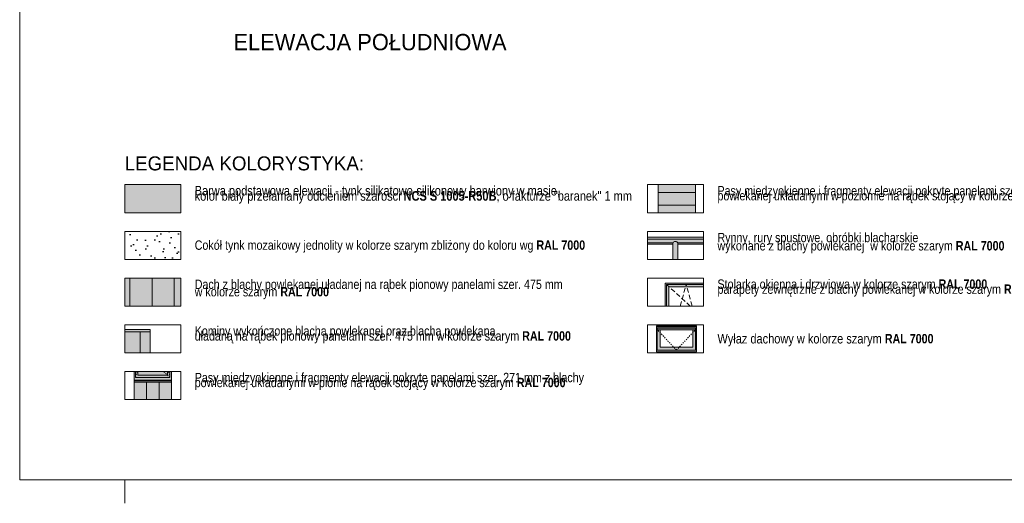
# Model space of a CAD drawing. Extents: x -547885 to -186295, y -25370 to 156194.
# Tile 185 of 256: x -437045 to -415949, y -23370 to -13014. Entities that reach past the tile are written whole.
import ezdxf

# ---------------------------------------------------------------- set-up
doc = ezdxf.new("R2010")
doc.units = 0
doc.header["$MEASUREMENT"] = 0
doc.linetypes.add('Hidden Line', pattern=[50, 25, -25])
doc.linetypes.add('Krawędzie ukryte', pattern=[150, 100, -50])
for name, color, linetype, lineweight in [('Arch dachowki_Nr_Pióra__21', 7, 'Continuous', 9), ('Arch deszczówka_Nr_Pióra__21', 7, 'Continuous', 9), ('Arch okna_Nr_Pióra__21', 7, 'Continuous', 9), ('Arch okna_Nr_Pióra__5', 7, 'Continuous', 13), ('Arch opisy_Nr_Pióra__1', 7, 'Continuous', 25), ('Arch opisy_Nr_Pióra__21', 7, 'Continuous', 9), ('Arch rynny_Nr_Pióra__5', 7, 'Continuous', 13), ('ARCH TABELA_Nr_Pióra__21', 7, 'Continuous', 9), ('arch wypelnienia_Nr_Pióra__1', 7, 'Continuous', 25), ('INWENT. OKNA_Nr_Pióra__5', 7, 'Continuous', 13), ('INWENT.ŚCIANY_Nr_Pióra__21', 7, 'Continuous', 9), ('INWENT.ŚCIANY_Nr_Pióra__5', 7, 'Continuous', 13)]:
    doc.layers.add(name, color=color, linetype=linetype, lineweight=lineweight)
doc.layers.add('arch wypelnienia_Nr_Pióra__119', color=7, linetype='Continuous', lineweight=13, true_color=0xd9d1d0)
doc.layers.add('arch wypelnienia_Nr_Pióra__2', color=7, linetype='Continuous', lineweight=13, true_color=0x7f7f7f)
doc.styles.add('GENERATED_STYLE_5', font='txt')
doc.styles.add('GENERATED_STYLE_6', font='txt')
doc.styles.add('GENERATED_STYLE_7', font='txt')

msp = doc.modelspace()

# ---------------------------------------------------------------- hatches: boundary and pattern name
at = {"layer": 'arch wypelnienia_Nr_Pióra__1', "linetype": 'Continuous'}
h = msp.add_hatch(dxfattribs=at)
h.set_pattern_fill('Carpet', color=256, style=0, pattern_type=2)
h.set_pattern_definition([(45, (0, 600), (-190.91883, 190.91883), [0, -180, 0, -270]), (110, (600, 600), (253.717, 92.34544), [0, -132, 0, -228])])
h.paths.add_polyline_path([(-434794.6, -18146.4), (-433594.6, -18146.4), (-433594.6, -17546.4), (-434794.6, -17546.4)], flags=0)
at = {"layer": 'arch wypelnienia_Nr_Pióra__119', "linetype": 'Continuous', "lineweight": 0, "true_color": 0x363434}
msp.add_hatch(color=250, dxfattribs=at).paths.add_polyline_path([(-434794.6, -17146.4), (-433594.6, -17146.4), (-433594.6, -16546.4), (-434794.6, -16546.4)], flags=0)
at = {"layer": 'arch wypelnienia_Nr_Pióra__2', "linetype": 'Continuous'}
for points in [[(-422566.4, -17146.4), (-422566.4, -16546.4), (-423366.4, -16546.4), (-423366.4, -17146.4)], [(-423594.6, -17819.2), (-422394.6, -17819.2), (-422394.6, -17669.2), (-423594.6, -17669.2)], [(-422940.5, -18146.4), (-422940.5, -17819.2), (-423050.5, -17819.2), (-423050.5, -18146.4)], [(-433594.6, -19146.4), (-433594.6, -18546.4), (-434794.6, -18546.4), (-434794.6, -19146.4)], [(-423214.6, -18654.9), (-423214.6, -19146.4), (-423134.6, -19146.4), (-423134.6, -18734.9), (-422394.6, -18734.9), (-422394.6, -18654.9)], [(-434248.7, -20146.4), (-434248.7, -19700.5), (-434248.7, -19650.5), (-434794.6, -19650.5), (-434794.6, -20146.4)], [(-434594.6, -20773.8), (-433794.6, -20773.8), (-433794.6, -20546.4), (-433874.6, -20546.4), (-433874.6, -20622.8), (-434514.6, -20622.8), (-434514.6, -20546.4), (-434594.6, -20546.4)], [(-433794.6, -20773.8), (-434594.6, -20773.8), (-434594.6, -21146.4), (-433794.6, -21146.4)]]:
    msp.add_hatch(color=256, dxfattribs=at).paths.add_polyline_path(points, flags=0)
h = msp.add_hatch(color=256, dxfattribs=at)
h.paths.add_polyline_path([(-423403.5, -20129.2), (-422543.5, -20129.2), (-422543.5, -19569.2), (-423403.5, -19569.2)], flags=0)
h.paths.add_polyline_path([(-423323.5, -20029.2), (-422623.5, -20029.2), (-422623.5, -19651.6), (-423323.5, -19651.6)], flags=0)
at = {"layer": 'arch wypelnienia_Nr_Pióra__2', "linetype": 'Continuous', "lineweight": 0, "true_color": 0x1f1f1f}
msp.add_hatch(color=250, dxfattribs=at).paths.add_polyline_path([(-434514.6, -20622.8), (-433874.6, -20622.8), (-433874.6, -20546.4), (-434514.6, -20546.4)], flags=0)

# ---------------------------------------------------------------- linework, layer by layer
at = {"layer": 'Arch dachowki_Nr_Pióra__21', "linetype": 'Continuous'}
for p, q in [((-423594.6, -17669.2), (-422394.6, -17669.2)), ((-423594.6, -17819.2), (-423050.5, -17819.2)), ((-422940.5, -17819.2), (-422394.6, -17819.2)), ((-434684.6, -19146.4), (-434684.6, -18546.4)), ((-434209.6, -19146.4), (-434209.6, -18546.4)), ((-433734.6, -19146.4), (-433734.6, -18546.4))]:
    msp.add_line(p, q, dxfattribs=at)
at = {"layer": 'Arch deszczówka_Nr_Pióra__21', "linetype": 'Continuous'}
for p, q in [((-423050.5, -18146.4), (-423050.5, -17794.2)), ((-422940.5, -18146.4), (-422940.5, -17794.2))]:
    msp.add_line(p, q, dxfattribs=at)
msp.add_arc((-422995.5, -17830.2), 65.8, 33.22853, 146.77147, dxfattribs=at)
at = {"layer": 'Arch okna_Nr_Pióra__21', "linetype": 'Continuous'}
for p, q in [((-423403.5, -19569.2), (-422543.5, -19569.2)), ((-423403.5, -20129.2), (-423403.5, -19569.2)), ((-423403.5, -19592.2), (-422543.5, -19592.2)), ((-423403.5, -19618.2), (-422543.5, -19618.2)), ((-423383.5, -20089.2), (-423383.5, -19618.2)), ((-422563.5, -20089.2), (-422563.5, -19618.2)), ((-422543.5, -20129.2), (-422543.5, -19569.2)), ((-423383.5, -19651.6), (-422563.5, -19651.6)), ((-423323.5, -20029.2), (-423323.5, -19651.6)), ((-422623.5, -20029.2), (-422623.5, -19651.6)), ((-423323.5, -20029.2), (-422623.5, -20029.2)), ((-423403.5, -20089.2), (-422543.5, -20089.2)), ((-423403.5, -20129.2), (-422543.5, -20129.2))]:
    msp.add_line(p, q, dxfattribs=at)
at = {"layer": 'Arch okna_Nr_Pióra__21', "linetype": 'Hidden Line'}
for q in [(-423383.5, -19651.6), (-422563.5, -19651.6)]:
    msp.add_line((-422973.5, -20089.2), q, dxfattribs=at)
at = {"layer": 'Arch okna_Nr_Pióra__5', "linetype": 'Krawędzie ukryte'}
for p, q in [((-422677.9, -19146.4), (-423184.6, -18684.9)), ((-422891.3, -19146.4), (-422764.6, -18684.9)), ((-422637.9, -19146.4), (-422764.6, -18684.9))]:
    msp.add_line(p, q, dxfattribs=at)
at = {"layer": 'Arch okna_Nr_Pióra__5', "linetype": 'Continuous'}
for p, q in [((-423184.6, -18684.9), (-422394.6, -18684.9)), ((-423184.6, -18684.9), (-423184.6, -19146.4)), ((-423134.6, -18734.9), (-422394.6, -18734.9)), ((-423134.6, -18734.9), (-423134.6, -19146.4))]:
    msp.add_line(p, q, dxfattribs=at)
at = {"layer": 'Arch okna_Nr_Pióra__5', "linetype": 'Hidden Line'}
for p, q in [((-434529.7, -20546.4), (-434564.6, -20672.8)), ((-433824.6, -20672.8), (-433964.2, -20546.4)), ((-433824.6, -20672.8), (-433859.5, -20546.4))]:
    msp.add_line(p, q, dxfattribs=at)
at = {"layer": 'Arch opisy_Nr_Pióra__21', "linetype": 'Continuous'}
for p, q in [((-434794.6, -17146.4), (-434794.6, -16546.4)), ((-434794.6, -16546.4), (-433594.6, -16546.4)), ((-433594.6, -16546.4), (-433594.6, -17146.4)), ((-423594.6, -17146.4), (-423594.6, -16546.4)), ((-423594.6, -16546.4), (-422394.6, -16546.4)), ((-422394.6, -16546.4), (-422394.6, -17146.4)), ((-433594.6, -17146.4), (-434794.6, -17146.4)), ((-422394.6, -17146.4), (-423594.6, -17146.4)), ((-434794.6, -18146.4), (-434794.6, -17546.4)), ((-434794.6, -17546.4), (-433594.6, -17546.4)), ((-433594.6, -17546.4), (-433594.6, -18146.4)), ((-423594.6, -17546.4), (-422394.6, -17546.4)), ((-423594.6, -18146.4), (-423594.6, -17546.4)), ((-422394.6, -17546.4), (-422394.6, -18146.4)), ((-433594.6, -18146.4), (-434794.6, -18146.4)), ((-422394.6, -18146.4), (-423594.6, -18146.4)), ((-434794.6, -19146.4), (-434794.6, -18546.4)), ((-434794.6, -18546.4), (-433594.6, -18546.4)), ((-433594.6, -18546.4), (-433594.6, -19146.4)), ((-423594.6, -19146.4), (-423594.6, -18546.4)), ((-423594.6, -18546.4), (-422394.6, -18546.4)), ((-422394.6, -18546.4), (-422394.6, -19146.4)), ((-433594.6, -19146.4), (-434794.6, -19146.4)), ((-422394.6, -19146.4), (-423594.6, -19146.4)), ((-434794.6, -19546.4), (-433594.6, -19546.4)), ((-434794.6, -20146.4), (-434794.6, -19546.4)), ((-433594.6, -19546.4), (-433594.6, -20146.4)), ((-423594.6, -20146.4), (-423594.6, -19546.4)), ((-423594.6, -19546.4), (-422394.6, -19546.4)), ((-422394.6, -19546.4), (-422394.6, -20146.4)), ((-433594.6, -20146.4), (-434794.6, -20146.4)), ((-422394.6, -20146.4), (-423594.6, -20146.4)), ((-434794.6, -21146.4), (-434794.6, -20546.4)), ((-434794.6, -20546.4), (-433594.6, -20546.4)), ((-433594.6, -20546.4), (-433594.6, -21146.4)), ((-433594.6, -21146.4), (-434794.6, -21146.4))]:
    msp.add_line(p, q, dxfattribs=at)
at = {"layer": 'Arch rynny_Nr_Pióra__5', "linetype": 'Continuous'}
for p, q in [((-423594.6, -17714.2), (-422394.6, -17714.2)), ((-423594.6, -17794.2), (-423050.5, -17794.2)), ((-422940.5, -17794.2), (-422394.6, -17794.2))]:
    msp.add_line(p, q, dxfattribs=at)
at = {"layer": 'ARCH TABELA_Nr_Pióra__21', "linetype": 'Continuous'}
for p, q in [((-437044.6, 5580.4), (-437044.6, -22869.6)), ((-396294.6, -22869.6), (-437044.6, -22869.6)), ((-434794.6, -23369.6), (-434794.6, -22869.6)), ((-434794.6, -23369.6), (-434794.6, -22869.6))]:
    msp.add_line(p, q, dxfattribs=at)
at = {"layer": 'INWENT. OKNA_Nr_Pióra__5', "linetype": 'Continuous'}
for p, q in [((-434564.6, -20546.4), (-434564.6, -20672.8)), ((-434564.6, -20672.8), (-433824.6, -20672.8)), ((-434514.6, -20546.4), (-434514.6, -20622.8)), ((-434514.6, -20622.8), (-433874.6, -20622.8)), ((-433874.6, -20546.4), (-433874.6, -20622.8)), ((-433824.6, -20546.4), (-433824.6, -20672.8))]:
    msp.add_line(p, q, dxfattribs=at)
at = {"layer": 'INWENT.ŚCIANY_Nr_Pióra__21', "linetype": 'Continuous'}
for p, q in [((-423366.4, -17146.4), (-423366.4, -16546.4)), ((-422566.4, -17146.4), (-422566.4, -16546.4)), ((-423366.4, -16716.4), (-422566.4, -16716.4)), ((-423366.4, -16986.4), (-422566.4, -16986.4)), ((-434794.6, -19650.5), (-434248.7, -19650.5)), ((-434794.6, -19700.5), (-434248.7, -19700.5)), ((-434466.2, -20146.4), (-434466.2, -19700.5)), ((-434248.7, -20146.4), (-434248.7, -19650.5)), ((-434594.6, -20773.8), (-434594.6, -20546.4)), ((-433794.6, -20773.8), (-433794.6, -20546.4)), ((-433794.6, -20732.8), (-434594.6, -20732.8)), ((-433794.6, -20743.8), (-434594.6, -20743.8)), ((-434594.6, -21146.4), (-434594.6, -20773.8)), ((-433794.6, -20773.8), (-434594.6, -20773.8)), ((-434324.6, -21146.4), (-434324.6, -20773.8)), ((-434054.6, -21146.4), (-434054.6, -20773.8)), ((-433794.6, -21146.4), (-433794.6, -20773.8))]:
    msp.add_line(p, q, dxfattribs=at)
at = {"layer": 'INWENT.ŚCIANY_Nr_Pióra__5', "linetype": 'Continuous'}
for q in [(-423214.6, -19146.4), (-422394.6, -18654.9)]:
    msp.add_line((-423214.6, -18654.9), q, dxfattribs=at)

# ---------------------------------------------------------------- texts
at = {"layer": 'Arch opisy_Nr_Pióra__1', "linetype": 'Continuous', "attachment_point": 1, "style": 'GENERATED_STYLE_5'}
for s, insert, char_height, width, line_spacing_factor in [('\\A1;{\\fArial Narrow Europa Środkowa|b0|i0|c0|p34;Barwa podstawowa elewacji - tynk silikatowo-silikonowy barwiony w masie, \\Pkolor biały przełamany odcieniem szarości \\fArial Narrow Europa Środkowa|b1|i0|c0|p34;NCS S 1005-R50B\\fArial Narrow Europa Środkowa|b0|i0|c0|p34;, o fakturze "baranek" 1 mm }', (-433294.6, -16572.1), 205.5682, 9481.889, 0.327705), ('\\A1;{\\fArial Narrow Europa Środkowa|b0|i0|c0|p34;Pasy międzyokienne i fragmenty elewacji pokryte panelami szer. 271 mm z blachy \\Ppowlekanej układanymi w poziomie na rąbek stojący w kolorze szarym \\fArial Narrow Europa Środkowa|b1|i0|c0|p34;RAL 7000\\fArial Narrow Europa Środkowa|b0|i0|c0|p34; }', (-422094.6, -16576.1), 200, 8549.677, 0.319696), ('\\A1;{\\fArial Narrow Europa Środkowa|b0|i0|c0|p34;Rynny, rury spustowe, obróbki blacharskie\\Pwykonane z blachy powlekanej  w kolorze szarym \\fArial Narrow Europa Środkowa|b1|i0|c0|p34;RAL 7000}', (-422094.6, -17578.5), 200, 8549.677, 0.528524), ('\\A1;{\\fArial Narrow Europa Środkowa|b0|i0|c0|p34;Dach z blachy powlekanej uładanej na rąbek pionowy panelami szer. 475 mm\\Pw kolorze szarym \\fArial Narrow Europa Środkowa|b1|i0|c0|p34;RAL 7000\\fArial Narrow Europa Środkowa|b0|i0|c0|p34; }', (-433294.6, -18579.5), 200, 8549.677, 0.476771), ('\\A1;{\\fArial Narrow Europa Środkowa|b0|i0|c0|p34;Stolarka okienna i drzwiowa w kolorze szarym \\fArial Narrow Europa Środkowa|b1|i0|c0|p34;RAL 7000\\P\\fArial Narrow Europa Środkowa|b0|i0|c0|p34;parapety zewnętrzne z blachy powlekanej w kolorze szarym \\fArial Narrow Europa Środkowa|b1|i0|c0|p34;RAL 7000}', (-422094.6, -18576), 200, 8549.677, 0.322723), ('\\A1;{\\fArial Narrow Europa Środkowa|b0|i0|c0|p34;Kominy wykończone blachą powlekanej oraz blachą powlekaną\\Puładaną na rąbek pionowy panelami szer. 475 mm w kolorze szarym \\fArial Narrow Europa Środkowa|b1|i0|c0|p34;RAL 7000\\fArial Narrow Europa Środkowa|b0|i0|c0|p34; }', (-433294.6, -19578.5), 200, 8549.677, 0.321922), ('\\A1;{\\fArial Narrow Europa Środkowa|b0|i0|c0|p34;Pasy międzyokienne i fragmenty elewacji pokryte panelami szer. 271 mm z blachy powlekanej układanymi w pionie na rąbek stojący w kolorze szarym \\fArial Narrow Europa Środkowa|b1|i0|c0|p34;RAL 7000\\fArial Narrow Europa Środkowa|b0|i0|c0|p34; }', (-433294.6, -20576.1), 200, 8549.677, 0.319696)]:
    msp.add_mtext(s, dxfattribs=dict(at, insert=insert, char_height=char_height, width=width, line_spacing_factor=line_spacing_factor))
for s, insert, char_height in [('\\A1;{\\fArial Narrow Europa Środkowa|b0|i0|c0|p34;Cokół tynk mozaikowy jednolity w kolorze szarym zbliżony do koloru wg \\fArial Narrow Europa Środkowa|b1|i0|c0|p34;RAL 7000}', (-433294.6, -17740.7), 200), ('\\A1;{\\fArial Narrow Europa Środkowa|b0|i0|c0|p34;Wyłaz dachowy w kolorze szarym \\fArial Narrow Europa Środkowa|b1|i0|c0|p34;\\H0.972913x;RAL 7000}', (-422094.6, -19741.4), 205.5682)]:
    msp.add_mtext(s, dxfattribs=dict(at, insert=insert, char_height=char_height))
at = {"layer": 'Arch opisy_Nr_Pióra__21', "linetype": 'Continuous', "attachment_point": 1}
for s, insert, char_height, style in [('{ELEWACJA POŁUDNIOWA}', (-432464.3, -13318.4), 350, 'GENERATED_STYLE_6'), ('{LEGENDA KOLORYSTYKA:}', (-434794.6, -15941), 300, 'GENERATED_STYLE_7')]:
    msp.add_mtext(s, dxfattribs=dict(at, insert=insert, char_height=char_height, style=style))

doc.saveas('drawing.dxf')
